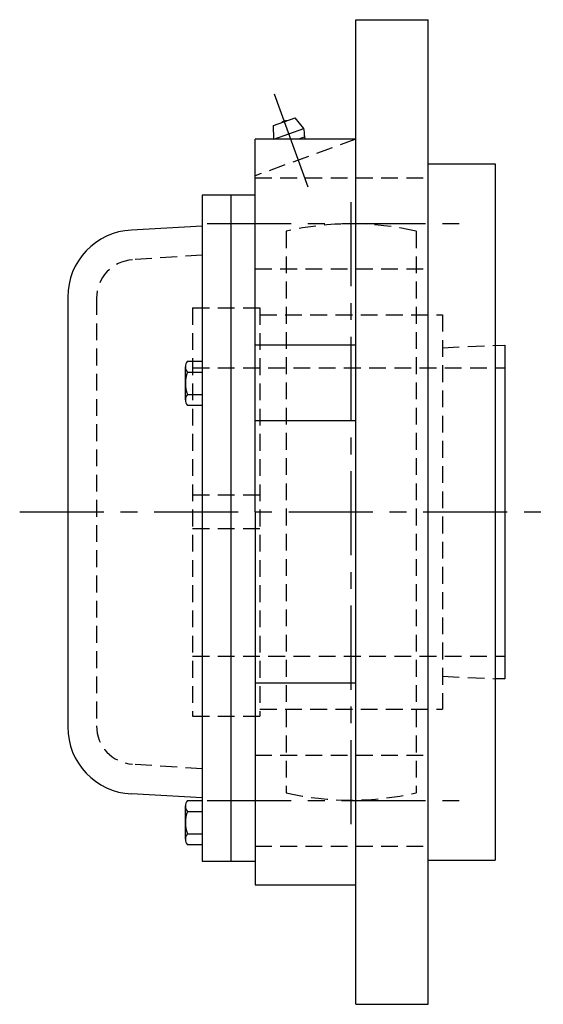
# Model space of a CAD drawing. Extents: x -112 to 261, y -112 to 261.
# Tile 8 of 9: x 153 to 261, y -103 to 102. Entities that reach past the tile are written whole.
import ezdxf

# ---------------------------------------------------------------- set-up
doc = ezdxf.new("R2010")
doc.units = 0
doc.header["$LTSCALE"] = 14
doc.linetypes.add('CENTER', pattern=[2, 1.25, -0.25, 0.25, -0.25])
doc.linetypes.add('HIDDEN', pattern=[0.375, 0.25, -0.125])
doc.layers.get('0').update_dxf_attribs({"linetype": 'CONTINUOUS'})
doc.layers.add('CENTER', color=1, linetype='CENTER')
doc.layers.add('HIDDEN', color=3, linetype='HIDDEN')

msp = doc.modelspace()

# ---------------------------------------------------------------- linework, layer by layer
for p, q in [((222.5, 102.5), (237.5, 102.5)), ((222.5, -102.5), (222.5, 102.5)), ((237.5, -102.5), (237.5, 102.5)), ((205.34, 80.44), (209.85, 82.08)), ((211.62, 79.85), (209.85, 82.08)), ((205.42, 77.6), (205.34, 80.44)), ((205.43, 77.6), (211.62, 79.85)), ((211.74, 78.04), (210.54, 77.6)), ((201.5, 0), (201.5, 77.6)), ((222.5, 77.6), (201.5, 77.6)), ((237.5, 72.5), (251.5, 72.5)), ((251.5, 72.5), (251.5, -72.5)), ((190.5, 66), (190.5, -72.67)), ((201.5, 66), (190.5, 66)), ((196.5, -72.67), (196.5, 66)), ((190.5, 59.5), (175.75, 58.71)), ((162.5, 44.73), (162.5, -44.73)), ((201.5, 34.79), (222.5, 34.79)), ((251.5, 34.67), (253.5, 34.75)), ((253.5, 34.75), (253.5, -34.75)), ((187.42, 31.41), (190.5, 31.41)), ((187, 23.32), (187, 30.25)), ((187.42, 29.1), (190.5, 29.1)), ((187.42, 24.48), (190.5, 24.48)), ((190.5, 22.17), (187.42, 22.17)), ((201.5, 19.02), (222.5, 19.02)), ((201.5, 0), (201.5, -77.6)), ((253.5, -34.75), (251.5, -34.67)), ((201.5, -35.55), (222.5, -35.55)), ((190.5, -59.5), (175.75, -58.71)), ((187, -68.14), (187, -61.21)), ((187.42, -60.05), (190.5, -60.05)), ((187.42, -62.36), (190.5, -62.36)), ((187.42, -66.98), (190.5, -66.98)), ((190.5, -69.29), (187.42, -69.29)), ((190.5, -72.67), (201.5, -72.67)), ((237.5, -72.5), (251.5, -72.5)), ((201.5, -77.6), (222.5, -77.6)), ((222.5, -102.5), (237.5, -102.5))]:
    msp.add_line(p, q)
for centre, radius, start, end in [((208.1, 79.87), 1.59, 89.555, 130.445), ((208.52, 78.73), 3.3, 352.9467, 20), ((212.59, 78.22), 0.8, 172.9467, 215.2157), ((216.83, 81.22), 6, 215.2157, 217.0735), ((176.5, 44.73), 14, 93.0665, 180), ((188.81, 30.25), 1.81, 140.463, 219.537), ((193.63, 26.79), 6.63, 159.6253, 200.3747), ((188.81, 23.32), 1.81, 140.463, 219.537), ((176.5, -44.73), 14, 180, 266.9335), ((188.81, -61.21), 1.81, 140.463, 219.537), ((193.63, -64.67), 6.63, 159.6253, 200.3747), ((188.81, -68.14), 1.81, 140.463, 219.537)]:
    msp.add_arc(centre, radius, start, end)
at = {"layer": 'CENTER', "linetype": 'CONTINUOUS'}
msp.add_line((212.55, 67.64), (205.51, 87), dxfattribs=at)
at = {"layer": 'CENTER'}
for p, q in [((221.5, -65), (221.5, 65)), ((191.5, 60.1), (247.5, 60.1)), ((152.5, 0), (261.5, 0)), ((191.5, -60.1), (247.5, -60.1))]:
    msp.add_line(p, q, dxfattribs=at)
at = {"layer": 'HIDDEN'}
for p, q in [((222.5, 77.64), (201.5, 70)), ((201.5, 69.6), (237.5, 69.6)), ((208, 58.46), (208, -58.46)), ((235, 58.46), (235, -58.46)), ((190.5, 53.47), (175.97, 52.5)), ((201.5, 50.6), (237.5, 50.6)), ((168.5, 44.52), (168.5, -44.52)), ((188.5, 42.5), (188.5, -42.5)), ((188.5, 42.5), (202.5, 42.5)), ((202.5, 42.5), (202.5, -42.5)), ((202.5, 41.05), (240.5, 41.05)), ((240.5, 41.05), (240.5, -41.05)), ((240.51, 34.21), (253.5, 34.75)), ((253.5, 34.75), (253.5, -34.75)), ((188.5, 30), (253.5, 30)), ((202.5, 3.5), (188.5, 3.5)), ((202.5, -3.5), (188.5, -3.5)), ((188.5, -30), (253.5, -30)), ((240.51, -34.21), (253.5, -34.75)), ((188.5, -42.5), (202.5, -42.5)), ((202.5, -41.05), (240.5, -41.05)), ((201.5, -50.6), (237.5, -50.6)), ((190.5, -53.47), (175.97, -52.5)), ((201.5, -69.6), (237.5, -69.6))]:
    msp.add_line(p, q, dxfattribs=at)
for centre, radius, start, end in [((221.5, 0), 60, 76.9971, 103.0029), ((176.5, 44.52), 8, 93.8141, 180), ((176.5, -44.52), 8, 180, 266.1859), ((221.5, 0), 60, 256.9971, 283.0029)]:
    msp.add_arc(centre, radius, start, end, dxfattribs=at)

doc.saveas('drawing.dxf')
